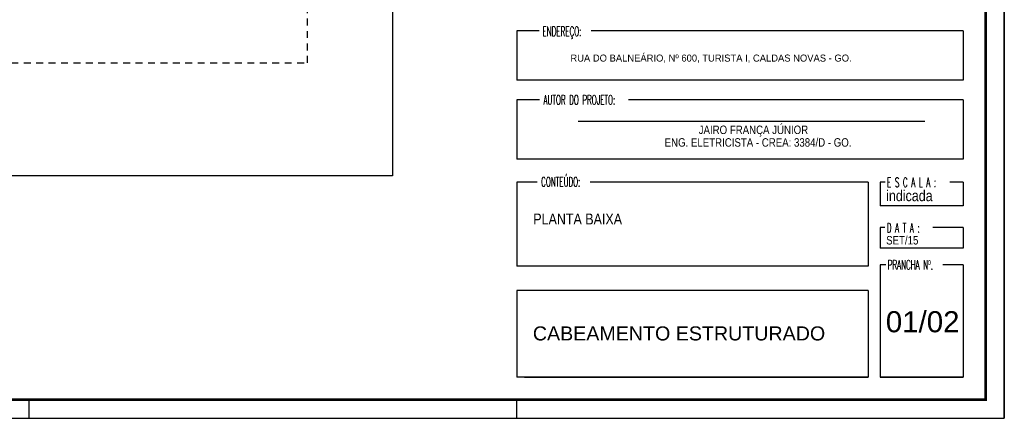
# Model space of a CAD drawing. Extents: x 116.9 to 167.9, y -246.1 to -216.8.
# Tile 10 of 13: x 150.1 to 167.9, y -246.1 to -238.9. Entities that reach past the tile are written whole.
import ezdxf

# ---------------------------------------------------------------- set-up
doc = ezdxf.new("R2010")
doc.units = 0
doc.header["$MEASUREMENT"] = 0
doc.linetypes.add('HIDDEN', pattern=[0.375, 0.25, -0.125])
doc.layers.get('0').update_dxf_attribs({"linetype": 'CONTINUOUS'})
doc.layers.add('01', color=7, linetype='CONTINUOUS', lineweight=20)
for name, color, linetype in [('CARIMBO', 8, 'CONTINUOUS'), ('paredes1', 8, 'CONTINUOUS'), ('PRANCHA', 8, 'CONTINUOUS'), ('XX-FOLHA', 8, 'CONTINUOUS')]:
    doc.layers.add(name, color=color, linetype=linetype)
doc.styles.add('ARIAL', font='ARIAL.TTF')
doc.styles.add('ARIAL NARROW', font='ARIALN.TTF', dxfattribs={"width": 0.7})
doc.styles.add('AVANTG MD', font='txt')
doc.styles.add('ROMANS', font='romans')

# ---------------------------------------------------------------- blocks, each defined once
blk = doc.blocks.new('A1 1-50')
at = {"layer": 'CARIMBO'}
for p, q in [((3828.248, 249.713), (3828.248, 248.824)), ((3828.656, 249.713), (3828.248, 249.713)), ((3836.33, 249.713), (3829.593, 249.713)), ((3836.33, 249.713), (3836.33, 248.824)), ((3836.33, 248.824), (3828.248, 248.824)), ((3828.248, 248.464), (3828.248, 247.391)), ((3828.662, 248.464), (3828.248, 248.464)), ((3836.33, 248.464), (3830.273, 248.464)), ((3836.33, 248.464), (3836.33, 247.391)), ((3835.637, 248.073), (3829.361, 248.073)), ((3836.33, 247.391), (3828.248, 247.391)), ((3828.248, 246.979), (3828.248, 245.455)), ((3828.616, 246.979), (3828.248, 246.979)), ((3834.613, 246.979), (3829.575, 246.979)), ((3834.613, 246.979), (3834.613, 245.455)), ((3834.827, 246.979), (3834.827, 246.55)), ((3834.92, 246.979), (3834.827, 246.979)), ((3836.33, 246.979), (3836.092, 246.979)), ((3836.33, 246.979), (3836.33, 246.55)), ((3836.33, 246.55), (3834.827, 246.55)), ((3834.827, 246.155), (3834.827, 245.785)), ((3834.911, 246.155), (3834.827, 246.155)), ((3836.33, 246.155), (3835.785, 246.155)), ((3836.33, 246.155), (3836.33, 245.785)), ((3836.33, 245.785), (3834.827, 245.785)), ((3834.613, 245.455), (3828.248, 245.455)), ((3834.613, 245.455), (3829.936, 245.455)), ((3834.827, 245.483), (3834.827, 243.449)), ((3834.934, 245.483), (3834.827, 245.483)), ((3836.33, 245.483), (3835.966, 245.483)), ((3836.33, 245.483), (3836.33, 243.449)), ((3836.33, 245.483), (3836.33, 243.449)), ((3828.248, 245.017), (3828.248, 243.449)), ((3834.613, 245.017), (3828.248, 245.017)), ((3834.613, 245.017), (3834.613, 243.449)), ((3834.613, 243.449), (3828.248, 243.449)), ((3828.388, 243.449), (3834.613, 243.449)), ((3834.827, 243.449), (3836.33, 243.449)), ((3836.33, 243.449), (3834.827, 243.449))]:
    blk.add_line(p, q, dxfattribs=at)
at = {"layer": 'PRANCHA'}
for p, q in [((3837.076, 242.703), (3837.076, 272.078)), ((3819.419, 242.703), (3819.419, 243.04)), ((3828.248, 242.703), (3828.248, 243.04)), ((3828.248, 242.703), (3828.248, 243.04)), ((3794.895, 242.703), (3837.076, 242.703))]:
    blk.add_line(p, q, dxfattribs=at)
at = {"layer": 'PRANCHA', "const_width": 0.0506}
blk.add_lwpolyline([(3795.739, 271.74), (3795.739, 243.04), (3836.739, 243.04), (3836.739, 271.74), (3795.739, 271.74)], dxfattribs=at)
at = {"layer": 'XX-FOLHA'}
blk.add_line((3837.076, 255.474), (3837.076, 242.703), dxfattribs=at)
at = {"layer": 'CARIMBO', "style": 'ROMANS', "width": 0.55}
for s, p in [('ENDEREÇO:', (3828.714, 249.62)), ('AUTOR DO PROJETO:', (3828.731, 248.381)), ('CONTEÚDO:', (3828.69, 246.898)), ('E S C A L A :', (3834.954, 246.888)), ('D A T A :', (3834.949, 246.065)), ('PRANCHA Nº.', (3834.965, 245.395))]:
    blk.add_text(s, height=0.1718, dxfattribs=at).set_placement(p)
at = {"layer": 'CARIMBO', "color": 4, "style": 'ARIAL NARROW'}
for s, p in [('JAIRO FRANÇA JÚNIOR', (3831.542, 247.848)), ('ENG. ELETRICISTA - CREA: 3384/D - GO.', (3830.926, 247.619))]:
    blk.add_text(s, height=0.15272, dxfattribs=at).set_placement(p)
at = {"layer": 'CARIMBO', "style": 'ARIAL NARROW'}
blk.add_text('indicada', height=0.1973, dxfattribs=at).set_placement((3834.937, 246.633))

msp = doc.modelspace()

# ---------------------------------------------------------------- linework, layer by layer
at = {"layer": 'paredes1'}
msp.add_lwpolyline([(130.725, -220.03), (156.811, -220.03), (156.811, -241.749), (130.725, -241.749)], close=True, dxfattribs=at)
at = {"layer": 'paredes1', "linetype": 'HIDDEN', "ltscale": 0.5}
msp.add_lwpolyline([(135.286, -237.703), (135.286, -239.703), (155.273, -239.703), (155.273, -237.703)], dxfattribs=at)

# ---------------------------------------------------------------- block references
msp.add_blockref('A1 1-50', (-3669.184, -488.84))

# ---------------------------------------------------------------- texts
at = {"layer": '01', "color": 8, "style": 'ARIAL NARROW'}
msp.add_text('SET/15', height=0.1527, dxfattribs=at).set_placement((165.753, -242.991))
at = {"layer": 'CARIMBO', "color": 4, "style": 'AVANTG MD'}
msp.add_text('RUA DO BALNEÁRIO, Nº 600, TURISTA I, CALDAS NOVAS - GO. ', height=0.12726, dxfattribs=at).set_placement((160.035, -239.681))
at = {"layer": 'CARIMBO', "color": 150, "style": 'ARIAL NARROW'}
msp.add_text('PLANTA BAIXA ', height=0.19726, dxfattribs=at).set_placement((159.363, -242.629))
at = {"layer": 'CARIMBO', "color": 5, "style": 'ARIAL'}
for s, height, p in [('01/02', 0.3818, (165.747, -244.58)), ('CABEAMENTO ESTRUTURADO', 0.25453, (159.355, -244.728))]:
    msp.add_text(s, height=height, dxfattribs=at).set_placement(p)

doc.saveas('drawing.dxf')
